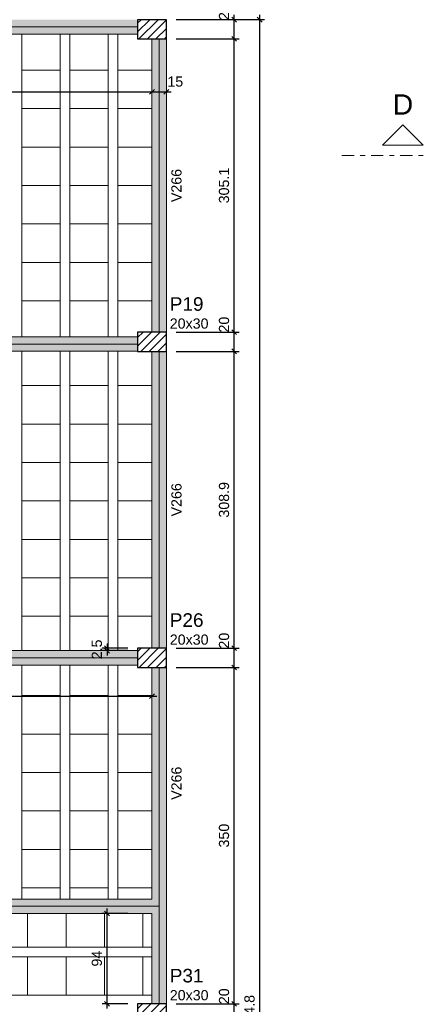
# Model space of a CAD drawing. Header units: millimetres. Extents: x 0 to 119, y 0 to 84.
# Tile 39 of 42: x 77 to 86, y 53 to 73. Entities that reach past the tile are written whole.
import ezdxf

# ---------------------------------------------------------------- set-up
doc = ezdxf.new("R2010")
doc.units = ezdxf.units.MM
doc.header["$MEASUREMENT"] = 0
doc.linetypes.add('DASHDOT', pattern=[2.54, 1.27, -0.635, 0, -0.635])
doc.linetypes.add('NULL', pattern=[0])
doc.layers.get('0').update_dxf_attribs({"lineweight": 18})
for name, color, linetype, lineweight in [('FO-Cortes', 9, 'DASHDOT', 5), ('FO-Cotas', 5, 'Continuous', 5), ('FO-Eixos', 5, 'Continuous', 5), ('FO-Hachura pilar que passa', 19, 'Continuous', 5), ('FO-Hachura viga', 43, 'Continuous', 5), ('FO-Hachuras das lajes', 1, 'Continuous', 20), ('FO-Pilares', 4, 'Continuous', 30), ('FO-Textos das vigas', 7, 'Continuous', 5), ('FO-Textos dos pilares', 7, 'Continuous', 5), ('FO-Vigas', 1, 'Continuous', 20)]:
    doc.layers.add(name, color=color, linetype=linetype, lineweight=lineweight)
doc.styles.add('Arial', font='txt')
doc.dimstyles.new('UM_50.000000', dxfattribs={"dimtxt": 0.18, "dimasz": 0.1, "dimexe": 0.1, "dimexo": 0.2, "dimgap": 0, "dimtad": 1, "dimtih": 1, "dimtoh": 1, "dimdec": 1, "dimlfac": 50, "dimzin": 0, "dimdsep": 46, "dimtxsty": 'Standard', "dimcen": 0.09, "dimdle": 0.1, "dimadec": 1, "dimazin": 2, "dimtfac": 1, "dimtdec": 4, "dimtofl": 0, "dimtmove": 0, "dimatfit": 3, "dimfxl": 1, "dimtolj": 1, "dimarcsym": 0})

# ---------------------------------------------------------------- blocks, each defined once
blk = doc.blocks.new('_Oblique')
at = {"color": 0, "linetype": 'ByBlock', "lineweight": -2}
blk.add_line((-0.5, -0.5), (0.5, 0.5), dxfattribs=at)
blk = doc.blocks.new('*D64')
at = {"layer": 'Defpoints', "color": 0}
for p in [(80.237, 52.869), (81.649, 52.869), (80.237, 52.469)]:
    blk.add_point(p, dxfattribs=at)
at = {"layer": 'FO-Cotas', "color": 0, "lineweight": -2}
for p, q in [((80.437, 52.869), (81.749, 52.869)), ((81.649, 52.369), (81.649, 52.969)), ((80.437, 52.469), (81.749, 52.469))]:
    blk.add_line(p, q, dxfattribs=at)
at = {"layer": 'FO-Cotas', "color": 0, "lineweight": -2, "xscale": 0.1, "yscale": 0.1, "zscale": 0.1}
for p, rotation in [((81.649, 52.869), 90), ((81.649, 52.469), 270)]:
    blk.add_blockref('_Oblique', p, dxfattribs=dict(at, rotation=rotation))
at = {"layer": 'FO-Cotas', "color": 7, "insert": (81.437, 53.026), "char_height": 0.2118, "attachment_point": 5, "rotation": 90, "style": 'Arial'}
blk.add_mtext('\\A1;20', dxfattribs=at)
blk = doc.blocks.new('*D65')
at = {"layer": 'Defpoints', "color": 0}
for p in [(80.237, 59.869), (81.649, 59.869), (80.237, 52.869)]:
    blk.add_point(p, dxfattribs=at)
at = {"layer": 'FO-Cotas', "color": 0, "lineweight": -2}
for p, q in [((80.437, 59.869), (81.749, 59.869)), ((81.649, 52.769), (81.649, 59.969)), ((80.437, 52.869), (81.749, 52.869))]:
    blk.add_line(p, q, dxfattribs=at)
at = {"layer": 'FO-Cotas', "color": 0, "lineweight": -2, "xscale": 0.1, "yscale": 0.1, "zscale": 0.1}
for p, rotation in [((81.649, 59.869), 90), ((81.649, 52.869), 270)]:
    blk.add_blockref('_Oblique', p, dxfattribs=dict(at, rotation=rotation))
at = {"layer": 'FO-Cotas', "color": 7, "insert": (81.437, 56.369), "char_height": 0.2118, "attachment_point": 5, "rotation": 90, "style": 'Arial'}
blk.add_mtext('\\A1;350', dxfattribs=at)
blk = doc.blocks.new('*D66')
at = {"layer": 'Defpoints', "color": 0}
for p in [(80.237, 60.269), (81.649, 60.269), (80.237, 59.869)]:
    blk.add_point(p, dxfattribs=at)
at = {"layer": 'FO-Cotas', "color": 0, "lineweight": -2}
for p, q in [((80.437, 60.269), (81.749, 60.269)), ((81.649, 59.769), (81.649, 60.369)), ((80.437, 59.869), (81.749, 59.869))]:
    blk.add_line(p, q, dxfattribs=at)
at = {"layer": 'FO-Cotas', "color": 0, "lineweight": -2, "xscale": 0.1, "yscale": 0.1, "zscale": 0.1}
for p, rotation in [((81.649, 60.269), 90), ((81.649, 59.869), 270)]:
    blk.add_blockref('_Oblique', p, dxfattribs=dict(at, rotation=rotation))
at = {"layer": 'FO-Cotas', "color": 7, "insert": (81.437, 60.426), "char_height": 0.2118, "attachment_point": 5, "rotation": 90, "style": 'Arial'}
blk.add_mtext('\\A1;20', dxfattribs=at)
blk = doc.blocks.new('*D67')
at = {"layer": 'Defpoints', "color": 0}
for p in [(80.237, 66.446), (81.649, 66.446), (80.237, 60.269)]:
    blk.add_point(p, dxfattribs=at)
at = {"layer": 'FO-Cotas', "color": 0, "lineweight": -2}
for p, q in [((80.437, 66.446), (81.749, 66.446)), ((81.649, 60.169), (81.649, 66.546)), ((80.437, 60.269), (81.749, 60.269))]:
    blk.add_line(p, q, dxfattribs=at)
at = {"layer": 'FO-Cotas', "color": 0, "lineweight": -2, "xscale": 0.1, "yscale": 0.1, "zscale": 0.1}
for p, rotation in [((81.649, 66.446), 90), ((81.649, 60.269), 270)]:
    blk.add_blockref('_Oblique', p, dxfattribs=dict(at, rotation=rotation))
at = {"layer": 'FO-Cotas', "color": 7, "insert": (81.437, 63.357), "char_height": 0.2118, "attachment_point": 5, "rotation": 90, "style": 'Arial'}
blk.add_mtext('\\A1;308.9', dxfattribs=at)
blk = doc.blocks.new('*D68')
at = {"layer": 'Defpoints', "color": 0}
for p in [(80.237, 66.846), (81.649, 66.846), (80.237, 66.446)]:
    blk.add_point(p, dxfattribs=at)
at = {"layer": 'FO-Cotas', "color": 0, "lineweight": -2}
for p, q in [((80.437, 66.846), (81.749, 66.846)), ((81.649, 66.346), (81.649, 66.946)), ((80.437, 66.446), (81.749, 66.446))]:
    blk.add_line(p, q, dxfattribs=at)
at = {"layer": 'FO-Cotas', "color": 0, "lineweight": -2, "xscale": 0.1, "yscale": 0.1, "zscale": 0.1}
for p, rotation in [((81.649, 66.846), 90), ((81.649, 66.446), 270)]:
    blk.add_blockref('_Oblique', p, dxfattribs=dict(at, rotation=rotation))
at = {"layer": 'FO-Cotas', "color": 7, "insert": (81.437, 67.003), "char_height": 0.2118, "attachment_point": 5, "rotation": 90, "style": 'Arial'}
blk.add_mtext('\\A1;20', dxfattribs=at)
blk = doc.blocks.new('*D69')
at = {"layer": 'Defpoints', "color": 0}
for p in [(80.237, 72.949), (81.649, 72.949), (80.237, 66.846)]:
    blk.add_point(p, dxfattribs=at)
at = {"layer": 'FO-Cotas', "color": 0, "lineweight": -2}
for p, q in [((80.437, 72.949), (81.749, 72.949)), ((81.649, 66.746), (81.649, 73.049)), ((80.437, 66.846), (81.749, 66.846))]:
    blk.add_line(p, q, dxfattribs=at)
at = {"layer": 'FO-Cotas', "color": 0, "lineweight": -2, "xscale": 0.1, "yscale": 0.1, "zscale": 0.1}
for p, rotation in [((81.649, 72.949), 90), ((81.649, 66.846), 270)]:
    blk.add_blockref('_Oblique', p, dxfattribs=dict(at, rotation=rotation))
at = {"layer": 'FO-Cotas', "color": 7, "insert": (81.437, 69.897), "char_height": 0.2118, "attachment_point": 5, "rotation": 90, "style": 'Arial'}
blk.add_mtext('\\A1;305.1', dxfattribs=at)
blk = doc.blocks.new('*D70')
at = {"layer": 'Defpoints', "color": 0}
for p in [(80.237, 73.349), (81.649, 73.349), (80.237, 72.949)]:
    blk.add_point(p, dxfattribs=at)
at = {"layer": 'FO-Cotas', "color": 0, "lineweight": -2}
for p, q in [((81.649, 72.849), (81.649, 73.449)), ((80.437, 73.349), (81.749, 73.349)), ((80.437, 72.949), (81.749, 72.949))]:
    blk.add_line(p, q, dxfattribs=at)
at = {"layer": 'FO-Cotas', "color": 0, "lineweight": -2, "xscale": 0.1, "yscale": 0.1, "zscale": 0.1}
for p, rotation in [((81.649, 73.349), 90), ((81.649, 72.949), 270)]:
    blk.add_blockref('_Oblique', p, dxfattribs=dict(at, rotation=rotation))
at = {"layer": 'FO-Cotas', "color": 7, "insert": (81.437, 73.506), "char_height": 0.2118, "attachment_point": 5, "rotation": 90, "style": 'Arial'}
blk.add_mtext('\\A1;20', dxfattribs=at)
blk = doc.blocks.new('*D73')
at = {"layer": 'Defpoints', "color": 0}
for p in [(80.237, 73.349), (82.179, 73.349), (80.237, 31.853)]:
    blk.add_point(p, dxfattribs=at)
at = {"layer": 'FO-Cotas', "color": 0, "lineweight": -2}
for p, q in [((82.179, 31.753), (82.179, 73.449)), ((80.437, 73.349), (82.279, 73.349)), ((80.437, 31.853), (82.279, 31.853))]:
    blk.add_line(p, q, dxfattribs=at)
at = {"layer": 'FO-Cotas', "color": 0, "lineweight": -2, "xscale": 0.1, "yscale": 0.1, "zscale": 0.1}
for p, rotation in [((82.179, 73.349), 90), ((82.179, 31.853), 270)]:
    blk.add_blockref('_Oblique', p, dxfattribs=dict(at, rotation=rotation))
at = {"layer": 'FO-Cotas', "color": 7, "insert": (81.967, 52.601), "char_height": 0.2118, "attachment_point": 5, "rotation": 90, "style": 'Arial'}
blk.add_mtext('\\A1;2074.8', dxfattribs=at)
blk = doc.blocks.new('*D122')
at = {"layer": 'Defpoints', "color": 0}
for p in [(70.317, 59.269), (79.937, 59.269), (79.937, 59.269)]:
    blk.add_point(p, dxfattribs=at)
at = {"layer": 'FO-Cotas', "color": 0, "lineweight": -2}
blk.add_line((70.217, 59.269), (80.037, 59.269), dxfattribs=at)
at = {"layer": 'FO-Cotas', "color": 0, "lineweight": -2, "xscale": 0.1, "yscale": 0.1, "zscale": 0.1, "rotation": 180}
blk.add_blockref('_Oblique', (70.317, 59.269), dxfattribs=at)
at = {"layer": 'FO-Cotas', "color": 0, "lineweight": -2, "xscale": 0.1, "yscale": 0.1, "zscale": 0.1}
blk.add_blockref('_Oblique', (79.937, 59.269), dxfattribs=at)
at = {"layer": 'FO-Cotas', "color": 7, "insert": (75.127, 59.48), "char_height": 0.2118, "attachment_point": 5, "rotation": 0.0057, "style": 'Arial'}
blk.add_mtext('\\A1;481', dxfattribs=at)
blk = doc.blocks.new('*D149')
at = {"layer": 'Defpoints', "color": 0}
for p in [(70.317, 71.849), (79.937, 71.849), (79.937, 71.849)]:
    blk.add_point(p, dxfattribs=at)
at = {"layer": 'FO-Cotas', "color": 0, "lineweight": -2}
blk.add_line((70.217, 71.849), (80.037, 71.849), dxfattribs=at)
at = {"layer": 'FO-Cotas', "color": 0, "lineweight": -2, "xscale": 0.1, "yscale": 0.1, "zscale": 0.1, "rotation": 180}
blk.add_blockref('_Oblique', (70.317, 71.849), dxfattribs=at)
at = {"layer": 'FO-Cotas', "color": 0, "lineweight": -2, "xscale": 0.1, "yscale": 0.1, "zscale": 0.1}
blk.add_blockref('_Oblique', (79.937, 71.849), dxfattribs=at)
at = {"layer": 'FO-Cotas', "color": 7, "insert": (75.127, 72.06), "char_height": 0.2118, "attachment_point": 5, "rotation": 0.0057, "style": 'Arial'}
blk.add_mtext('\\A1;481', dxfattribs=at)
blk = doc.blocks.new('*D150')
at = {"layer": 'Defpoints', "color": 0}
for p in [(79.937, 71.849), (80.237, 71.849), (80.237, 71.849)]:
    blk.add_point(p, dxfattribs=at)
at = {"layer": 'FO-Cotas', "color": 0, "lineweight": -2}
blk.add_line((79.837, 71.849), (80.337, 71.849), dxfattribs=at)
at = {"layer": 'FO-Cotas', "color": 0, "lineweight": -2, "xscale": 0.1, "yscale": 0.1, "zscale": 0.1, "rotation": 180}
blk.add_blockref('_Oblique', (79.937, 71.849), dxfattribs=at)
at = {"layer": 'FO-Cotas', "color": 0, "lineweight": -2, "xscale": 0.1, "yscale": 0.1, "zscale": 0.1}
blk.add_blockref('_Oblique', (80.237, 71.849), dxfattribs=at)
at = {"layer": 'FO-Cotas', "color": 7, "insert": (80.422, 72.06), "char_height": 0.2118, "attachment_point": 5, "rotation": 0.0057, "style": 'Arial'}
blk.add_mtext('\\A1;15', dxfattribs=at)
blk = doc.blocks.new('*D257')
at = {"layer": 'Defpoints', "color": 0}
for p in [(79.637, 60.269), (79.002, 60.219), (79.637, 60.219)]:
    blk.add_point(p, dxfattribs=at)
at = {"layer": 'FO-Cotas', "color": 0, "lineweight": -2}
for p, q in [((79.437, 60.269), (78.902, 60.269)), ((79.002, 60.369), (79.002, 60.119)), ((79.437, 60.219), (78.902, 60.219))]:
    blk.add_line(p, q, dxfattribs=at)
at = {"layer": 'FO-Cotas', "color": 0, "lineweight": -2, "xscale": 0.1, "yscale": 0.1, "zscale": 0.1}
for p, rotation in [((79.002, 60.269), 90), ((79.002, 60.219), 270)]:
    blk.add_blockref('_Oblique', p, dxfattribs=dict(at, rotation=rotation))
at = {"layer": 'FO-Cotas', "color": 7, "insert": (78.79, 60.244), "char_height": 0.2118, "attachment_point": 5, "rotation": 90, "style": 'Arial'}
blk.add_mtext('\\A1;2.5', dxfattribs=at)
blk = doc.blocks.new('*D260')
at = {"layer": 'Defpoints', "color": 0}
for p in [(79.002, 54.749), (79.637, 54.749), (79.637, 52.869)]:
    blk.add_point(p, dxfattribs=at)
at = {"layer": 'FO-Cotas', "color": 0, "lineweight": -2}
for p, q in [((79.437, 54.749), (78.902, 54.749)), ((79.002, 52.769), (79.002, 54.849)), ((79.437, 52.869), (78.902, 52.869))]:
    blk.add_line(p, q, dxfattribs=at)
at = {"layer": 'FO-Cotas', "color": 0, "lineweight": -2, "xscale": 0.1, "yscale": 0.1, "zscale": 0.1}
for p, rotation in [((79.002, 54.749), 90), ((79.002, 52.869), 270)]:
    blk.add_blockref('_Oblique', p, dxfattribs=dict(at, rotation=rotation))
at = {"layer": 'FO-Cotas', "color": 7, "insert": (78.79, 53.809), "char_height": 0.2118, "attachment_point": 5, "rotation": 90, "style": 'Arial'}
blk.add_mtext('\\A1;94', dxfattribs=at)

msp = doc.modelspace()

# ---------------------------------------------------------------- hatches: boundary and pattern name
at = {"layer": 'FO-Hachura pilar que passa', "linetype": 'Continuous'}
h = msp.add_hatch(dxfattribs=at)
h.set_pattern_fill('ANSI31', color=19, style=0)
h.paths.add_polyline_path([(80.2372, 72.9485), (80.2372, 73.1485), (80.2372, 73.3485), (79.9372, 73.3485), (79.6372, 73.3485), (79.6372, 73.1485), (79.6372, 72.9485), (79.9372, 72.9485)])
h = msp.add_hatch(dxfattribs=at)
h.set_pattern_fill('ANSI31', color=19, style=0)
h.paths.add_polyline_path([(79.6368, 66.8457), (79.6368, 66.6457), (79.6368, 66.4457), (79.9368, 66.4457), (80.2368, 66.4457), (80.2368, 66.6457), (80.2368, 66.8457), (79.9368, 66.8457)])
h = msp.add_hatch(dxfattribs=at)
h.set_pattern_fill('ANSI31', color=19, style=0)
h.paths.add_polyline_path([(79.6372, 60.2685), (79.6372, 60.0685), (79.6372, 59.8685), (79.9372, 59.8685), (80.2372, 59.8685), (80.2372, 60.0685), (80.2372, 60.2685), (79.9372, 60.2685)])
h = msp.add_hatch(dxfattribs=at)
h.set_pattern_fill('ANSI31', color=19, style=0)
h.paths.add_polyline_path([(79.6372, 52.8685), (79.6372, 52.6685), (79.6372, 52.4685), (79.9372, 52.4685), (80.2372, 52.4685), (80.2372, 52.6685), (80.2372, 52.8685), (79.9372, 52.8685)])
at = {"layer": 'FO-Hachura viga', "linetype": 'Continuous'}
for points in [[(79.6372, 73.3483), (79.6372, 73.3483), (70.3166, 73.3483), (70.3166, 73.0483), (79.6372, 73.0483), (79.6372, 73.3483)], [(80.237, 72.9483), (80.237, 72.9483), (79.9368, 72.9483), (79.9368, 66.8457), (80.237, 66.8457), (80.237, 72.9483)], [(74.517, 66.4471), (74.517, 66.4471), (79.6366, 66.4471), (79.6366, 66.7471), (74.517, 66.7471), (74.517, 66.4471)], [(80.237, 66.4457), (80.237, 66.4457), (79.937, 66.4457), (79.937, 60.2683), (80.237, 60.2683), (80.237, 66.4457)], [(74.517, 59.9183), (74.517, 59.9183), (79.6372, 59.9183), (79.6372, 60.2183), (74.517, 60.2183), (74.517, 59.9183)], [(80.237, 59.8683), (80.237, 59.8683), (79.937, 59.8683), (79.937, 55.0483), (80.087, 54.8983), (80.237, 54.8983), (80.237, 59.8683)], [(74.517, 54.7483), (74.517, 54.7483), (79.937, 54.7483), (80.087, 54.8983), (79.937, 55.0483), (74.517, 55.0483), (74.517, 54.7483)], [(80.237, 54.8983), (80.237, 54.8983), (80.087, 54.8983), (79.937, 54.7483), (79.937, 52.8685), (80.237, 52.8685), (80.237, 54.8983)]]:
    msp.add_hatch(color=43, dxfattribs=at).paths.add_polyline_path(points)

# ---------------------------------------------------------------- linework, layer by layer
at = {"layer": 'FO-Cortes', "ltscale": 0.2}
msp.add_line((83.8897, 70.5251), (85.5841, 70.5251), dxfattribs=at)
at = {"layer": 'FO-Cortes', "linetype": 'Continuous', "ltscale": 0.2}
msp.add_lwpolyline([(85.5841, 70.7369), (84.7369, 70.7369), (85.1605, 71.1605), (85.5841, 70.7369)], close=True, dxfattribs=at)
at = {"layer": 'FO-Eixos'}
for p, q in [((70.3166, 73.1985), (79.6372, 73.1985)), ((80.087, 66.8457), (80.087, 72.9485)), ((74.267, 66.5971), (79.6368, 66.5971)), ((80.087, 60.2685), (80.087, 66.4457)), ((74.267, 60.0685), (79.6372, 60.0685)), ((80.087, 54.8985), (80.087, 59.8685)), ((74.267, 54.8985), (80.087, 54.8985)), ((80.087, 52.8685), (80.087, 54.8985))]:
    msp.add_line(p, q, dxfattribs=at)
for points in [[(77.227, 73.0485), (77.227, 72.2975), (78.027, 72.2975), (78.027, 73.0485)], [(78.227, 73.0485), (78.227, 72.2975), (79.027, 72.2975), (79.027, 73.0485)], [(79.227, 73.0485), (79.227, 72.2975), (79.937, 72.2975)], [(79.937, 72.2975), (79.227, 72.2975), (79.227, 71.4975), (79.937, 71.4975)], [(79.937, 71.4975), (79.227, 71.4975), (79.227, 70.6975), (79.937, 70.6975)], [(79.937, 70.6975), (79.227, 70.6975), (79.227, 69.8975), (79.937, 69.8975)], [(79.937, 69.8975), (79.227, 69.8975), (79.227, 69.0975), (79.937, 69.0975)], [(79.937, 69.0975), (79.227, 69.0975), (79.227, 68.2975), (79.937, 68.2975)], [(79.937, 68.2975), (79.227, 68.2975), (79.227, 67.4975), (79.937, 67.4975)], [(78.027, 66.7475), (78.027, 67.4975), (77.227, 67.4975), (77.227, 66.7475)], [(79.027, 66.7475), (79.027, 67.4975), (78.227, 67.4975), (78.227, 66.7475)], [(79.937, 67.4975), (79.227, 67.4975), (79.227, 66.7475)], [(77.227, 66.4465), (77.227, 65.7325), (78.027, 65.7325), (78.027, 66.4465)], [(78.227, 66.4465), (78.227, 65.7325), (79.027, 65.7325), (79.027, 66.4455)], [(79.227, 66.4455), (79.227, 65.7325), (79.937, 65.7325)], [(79.937, 65.7325), (79.227, 65.7325), (79.227, 64.9325), (79.937, 64.9325)], [(79.937, 64.9325), (79.227, 64.9325), (79.227, 64.1325), (79.937, 64.1325)], [(79.937, 64.1325), (79.227, 64.1325), (79.227, 63.3325), (79.937, 63.3325)], [(79.937, 63.3325), (79.227, 63.3325), (79.227, 62.5325), (79.937, 62.5325)], [(79.937, 62.5325), (79.227, 62.5325), (79.227, 61.7325), (79.937, 61.7325)], [(79.937, 61.7325), (79.227, 61.7325), (79.227, 60.9325), (79.937, 60.9325)], [(78.027, 60.2185), (78.027, 60.9325), (77.227, 60.9325), (77.227, 60.2185)], [(79.027, 60.2185), (79.027, 60.9325), (78.227, 60.9325), (78.227, 60.2185)], [(79.937, 60.9325), (79.227, 60.9325), (79.227, 60.2185)], [(77.227, 59.9185), (77.227, 59.2835), (78.027, 59.2835), (78.027, 59.9185)], [(78.227, 59.9185), (78.227, 59.2835), (79.027, 59.2835), (79.027, 59.9185)], [(79.227, 59.9185), (79.227, 59.2835), (79.937, 59.2835)], [(79.937, 59.2835), (79.227, 59.2835), (79.227, 58.4835), (79.937, 58.4835)], [(79.937, 58.4835), (79.227, 58.4835), (79.227, 57.6835), (79.937, 57.6835)], [(79.937, 57.6835), (79.227, 57.6835), (79.227, 56.8835), (79.937, 56.8835)], [(79.937, 56.8835), (79.227, 56.8835), (79.227, 56.0835), (79.937, 56.0835)], [(79.937, 56.0835), (79.227, 56.0835), (79.227, 55.2835), (79.937, 55.2835)], [(76.549, 54.7485), (76.549, 54.0485), (77.349, 54.0485), (77.349, 54.7485)], [(77.349, 54.7485), (77.349, 54.0485), (78.148, 54.0485), (78.148, 54.7485)], [(78.148, 54.7485), (78.148, 54.0485), (78.948, 54.0485), (78.948, 54.7485)], [(78.948, 54.7485), (78.948, 54.0485), (79.748, 54.0485), (79.748, 54.7485)]]:
    msp.add_lwpolyline(points, dxfattribs=at)
for points in [[(78.027, 71.4975), (78.027, 72.2975), (77.227, 72.2975), (77.227, 71.4975), (78.027, 71.4975)], [(79.027, 71.4975), (79.027, 72.2975), (78.227, 72.2975), (78.227, 71.4975), (79.027, 71.4975)], [(78.027, 70.6975), (78.027, 71.4975), (77.227, 71.4975), (77.227, 70.6975), (78.027, 70.6975)], [(79.027, 70.6975), (79.027, 71.4975), (78.227, 71.4975), (78.227, 70.6975), (79.027, 70.6975)], [(78.027, 69.8975), (78.027, 70.6975), (77.227, 70.6975), (77.227, 69.8975), (78.027, 69.8975)], [(79.027, 69.8975), (79.027, 70.6975), (78.227, 70.6975), (78.227, 69.8975), (79.027, 69.8975)], [(78.027, 69.0975), (78.027, 69.8975), (77.227, 69.8975), (77.227, 69.0975), (78.027, 69.0975)], [(79.027, 69.0975), (79.027, 69.8975), (78.227, 69.8975), (78.227, 69.0975), (79.027, 69.0975)], [(78.027, 68.2975), (78.027, 69.0975), (77.227, 69.0975), (77.227, 68.2975), (78.027, 68.2975)], [(79.027, 68.2975), (79.027, 69.0975), (78.227, 69.0975), (78.227, 68.2975), (79.027, 68.2975)], [(78.027, 67.4975), (78.027, 68.2975), (77.227, 68.2975), (77.227, 67.4975), (78.027, 67.4975)], [(79.027, 67.4975), (79.027, 68.2975), (78.227, 68.2975), (78.227, 67.4975), (79.027, 67.4975)], [(78.027, 64.9325), (78.027, 65.7325), (77.227, 65.7325), (77.227, 64.9325), (78.027, 64.9325)], [(79.027, 64.9325), (79.027, 65.7325), (78.227, 65.7325), (78.227, 64.9325), (79.027, 64.9325)], [(78.027, 64.1325), (78.027, 64.9325), (77.227, 64.9325), (77.227, 64.1325), (78.027, 64.1325)], [(79.027, 64.1325), (79.027, 64.9325), (78.227, 64.9325), (78.227, 64.1325), (79.027, 64.1325)], [(78.027, 63.3325), (78.027, 64.1325), (77.227, 64.1325), (77.227, 63.3325), (78.027, 63.3325)], [(79.027, 63.3325), (79.027, 64.1325), (78.227, 64.1325), (78.227, 63.3325), (79.027, 63.3325)], [(78.027, 62.5325), (78.027, 63.3325), (77.227, 63.3325), (77.227, 62.5325), (78.027, 62.5325)], [(79.027, 62.5325), (79.027, 63.3325), (78.227, 63.3325), (78.227, 62.5325), (79.027, 62.5325)], [(78.027, 61.7325), (78.027, 62.5325), (77.227, 62.5325), (77.227, 61.7325), (78.027, 61.7325)], [(79.027, 61.7325), (79.027, 62.5325), (78.227, 62.5325), (78.227, 61.7325), (79.027, 61.7325)], [(78.027, 60.9325), (78.027, 61.7325), (77.227, 61.7325), (77.227, 60.9325), (78.027, 60.9325)], [(79.027, 60.9325), (79.027, 61.7325), (78.227, 61.7325), (78.227, 60.9325), (79.027, 60.9325)], [(78.027, 58.4835), (78.027, 59.2835), (77.227, 59.2835), (77.227, 58.4835), (78.027, 58.4835)], [(79.027, 58.4835), (79.027, 59.2835), (78.227, 59.2835), (78.227, 58.4835), (79.027, 58.4835)], [(78.027, 57.6835), (78.027, 58.4835), (77.227, 58.4835), (77.227, 57.6835), (78.027, 57.6835)], [(79.027, 57.6835), (79.027, 58.4835), (78.227, 58.4835), (78.227, 57.6835), (79.027, 57.6835)], [(78.027, 56.8835), (78.027, 57.6835), (77.227, 57.6835), (77.227, 56.8835), (78.027, 56.8835)], [(79.027, 56.8835), (79.027, 57.6835), (78.227, 57.6835), (78.227, 56.8835), (79.027, 56.8835)], [(78.027, 56.0835), (78.027, 56.8835), (77.227, 56.8835), (77.227, 56.0835), (78.027, 56.0835)], [(79.027, 56.0835), (79.027, 56.8835), (78.227, 56.8835), (78.227, 56.0835), (79.027, 56.0835)], [(78.027, 55.2835), (78.027, 56.0835), (77.227, 56.0835), (77.227, 55.2835), (78.027, 55.2835)], [(79.027, 55.2835), (79.027, 56.0835), (78.227, 56.0835), (78.227, 55.2835), (79.027, 55.2835)], [(76.549, 53.0485), (77.349, 53.0485), (77.349, 53.8485), (76.549, 53.8485), (76.549, 53.0485)], [(77.349, 53.0485), (78.148, 53.0485), (78.148, 53.8485), (77.349, 53.8485), (77.349, 53.0485)], [(78.148, 53.0485), (78.948, 53.0485), (78.948, 53.8485), (78.148, 53.8485), (78.148, 53.0485)], [(78.948, 53.0485), (79.748, 53.0485), (79.748, 53.8485), (78.948, 53.8485), (78.948, 53.0485)]]:
    msp.add_lwpolyline(points, close=True, dxfattribs=at)
at = {"layer": 'FO-Hachuras das lajes'}
for p, q in [((77.227, 72.9485), (77.227, 73.0485)), ((77.227, 66.8455), (77.227, 72.9485)), ((78.027, 72.9485), (78.027, 73.0485)), ((78.027, 66.8455), (78.027, 72.9485)), ((78.227, 72.9485), (78.227, 73.0485)), ((78.227, 66.8455), (78.227, 72.9485)), ((79.027, 72.9485), (79.027, 73.0485)), ((79.027, 66.8455), (79.027, 72.9485)), ((79.227, 72.9485), (79.227, 73.0485)), ((79.227, 66.8455), (79.227, 72.9485)), ((77.227, 66.7475), (77.227, 66.8455)), ((78.027, 66.7475), (78.027, 66.8455)), ((78.227, 66.7475), (78.227, 66.8455)), ((79.027, 66.7475), (79.027, 66.8455)), ((79.227, 66.7475), (79.227, 66.8455)), ((77.227, 66.4465), (77.227, 66.4475)), ((77.227, 66.4455), (77.227, 66.4465)), ((77.227, 60.2685), (77.227, 66.4455)), ((78.027, 66.4465), (78.027, 66.4475)), ((78.027, 66.4455), (78.027, 66.4465)), ((78.027, 60.2685), (78.027, 66.4455)), ((78.227, 66.4465), (78.227, 66.4475)), ((78.227, 66.4455), (78.227, 66.4465)), ((78.227, 60.2685), (78.227, 66.4455)), ((79.027, 66.4455), (79.027, 66.4475)), ((79.027, 60.2685), (79.027, 66.4455)), ((79.227, 66.4455), (79.227, 66.4475)), ((79.227, 60.2685), (79.227, 66.4455)), ((77.227, 60.2185), (77.227, 60.2685)), ((78.027, 60.2185), (78.027, 60.2685)), ((78.227, 60.2185), (78.227, 60.2685)), ((79.027, 60.2185), (79.027, 60.2685)), ((79.227, 60.2185), (79.227, 60.2685)), ((77.227, 59.8685), (77.227, 59.9185)), ((77.227, 55.0485), (77.227, 59.8685)), ((78.027, 59.8685), (78.027, 59.9185)), ((78.027, 55.0485), (78.027, 59.8685)), ((78.227, 59.8685), (78.227, 59.9185)), ((78.227, 55.0485), (78.227, 59.8685)), ((79.027, 59.8685), (79.027, 59.9185)), ((79.027, 55.0485), (79.027, 59.8685)), ((79.227, 59.8685), (79.227, 59.9185)), ((79.227, 55.0485), (79.227, 59.8685)), ((72.96, 54.0485), (79.637, 54.0485)), ((79.637, 54.0485), (79.937, 54.0485)), ((72.96, 53.8485), (79.637, 53.8485)), ((79.637, 53.8485), (79.937, 53.8485)), ((72.96, 53.0485), (79.637, 53.0485)), ((79.637, 53.0485), (79.937, 53.0485))]:
    msp.add_line(p, q, dxfattribs=at)
at = {"layer": 'FO-Pilares'}
for points in [[(80.2372, 72.9485), (80.2372, 73.1485), (80.2372, 73.3485), (79.9372, 73.3485), (79.6372, 73.3485), (79.6372, 73.1485), (79.6372, 72.9485), (79.9372, 72.9485), (80.2372, 72.9485)], [(79.6368, 66.8457), (79.6368, 66.6457), (79.6368, 66.4457), (79.9368, 66.4457), (80.2368, 66.4457), (80.2368, 66.6457), (80.2368, 66.8457), (79.9368, 66.8457), (79.6368, 66.8457)], [(79.6372, 60.2685), (79.6372, 60.0685), (79.6372, 59.8685), (79.9372, 59.8685), (80.2372, 59.8685), (80.2372, 60.0685), (80.2372, 60.2685), (79.9372, 60.2685), (79.6372, 60.2685)], [(79.6372, 52.8685), (79.6372, 52.6685), (79.6372, 52.4685), (79.9372, 52.4685), (80.2372, 52.4685), (80.2372, 52.6685), (80.2372, 52.8685), (79.9372, 52.8685), (79.6372, 52.8685)]]:
    msp.add_lwpolyline(points, close=True, dxfattribs=at)
at = {"layer": 'FO-Vigas'}
for p, q in [((70.3166, 73.0485), (79.6372, 73.0485)), ((79.937, 66.8457), (79.937, 72.9485)), ((80.237, 66.8457), (80.237, 72.9485)), ((74.267, 66.7471), (79.6368, 66.7471)), ((74.267, 66.4471), (79.6368, 66.4471)), ((79.937, 60.2685), (79.937, 66.4457)), ((80.237, 60.2685), (80.237, 66.4457)), ((74.267, 60.2185), (79.6372, 60.2185)), ((74.267, 59.9185), (79.6372, 59.9185)), ((79.937, 55.0485), (79.937, 59.8685)), ((80.237, 54.8985), (80.237, 59.8685)), ((74.267, 55.0485), (79.937, 55.0485)), ((74.267, 54.7485), (79.937, 54.7485)), ((79.937, 52.8685), (79.937, 54.7485)), ((80.237, 52.8685), (80.237, 54.8985))]:
    msp.add_line(p, q, dxfattribs=at)

# ---------------------------------------------------------------- texts
at = {"layer": 'FO-Cortes', "linetype": 'NULL', "ltscale": 0.2, "insert": (85.16, 71.3723), "char_height": 0.4236, "width": 0.837715, "attachment_point": 8, "line_spacing_factor": 0.798, "style": 'Arial'}
msp.add_mtext('D', dxfattribs=at)
at = {"layer": 'FO-Textos das vigas', "linetype": 'NULL', "char_height": 0.2118, "width": 1.354561, "attachment_point": 8, "rotation": 90.00021, "line_spacing_factor": 0.798, "style": 'Arial'}
for insert in [(80.5551, 69.8975), (80.5551, 63.3575), (80.5551, 57.4585)]:
    msp.add_mtext('V266', dxfattribs=dict(at, insert=insert))
at = {"layer": 'FO-Textos dos pilares', "linetype": 'NULL', "attachment_point": 7, "line_spacing_factor": 0.798, "style": 'Arial'}
for s, insert, char_height, width in [('P19', (80.307, 67.2867), 0.2824, 1.387852), ('20x30', (80.307, 66.9164), 0.2118, 1.580273), ('P26', (80.308, 60.7097), 0.2824, 1.387852), ('20x30', (80.308, 60.3394), 0.2118, 1.580273), ('P31', (80.308, 53.3097), 0.2824, 1.387852), ('20x30', (80.308, 52.9394), 0.2118, 1.580273)]:
    msp.add_mtext(s, dxfattribs=dict(at, insert=insert, char_height=char_height, width=width))

# ---------------------------------------------------------------- dimensions: what is measured, and where the dimension line sits
at = {"layer": 'FO-Cotas'}
for base, p1, p2, picture, middle in [((81.6492, 73.3485), (80.2372, 72.9485), (80.2372, 73.3485), '*D70', (81.4374, 73.5058)), ((82.1787, 73.3485), (80.2372, 31.8533), (80.2372, 73.3485), '*D73', (81.9669, 52.6009)), ((81.6492, 72.9485), (80.2368, 66.8457), (80.2372, 72.9485), '*D69', (81.4374, 69.8971)), ((81.6492, 66.8457), (80.2368, 66.4457), (80.2368, 66.8457), '*D68', (81.4374, 67.003)), ((81.6492, 66.4457), (80.2372, 60.2685), (80.2368, 66.4457), '*D67', (81.4374, 63.3571)), ((81.6492, 60.2685), (80.2372, 59.8685), (80.2372, 60.2685), '*D66', (81.4374, 60.4258)), ((79.0018, 60.2185), (79.6372, 60.2685), (79.6372, 60.2185), '*D257', (78.79, 60.2435)), ((81.6492, 59.8685), (80.2372, 52.8685), (80.2372, 59.8685), '*D65', (81.4374, 56.3685)), ((79.0018, 54.7485), (79.6372, 52.8685), (79.6372, 54.7485), '*D260', (78.79, 53.8085)), ((81.6492, 52.8685), (80.2372, 52.4685), (80.2372, 52.8685), '*D64', (81.4374, 53.0258))]:
    dim = msp.add_linear_dim(base=base, p1=p1, p2=p2, angle=90, dimstyle='UM_50.000000', override={"dimtxt": 0.2118, "dimasz": 0.1, "dimexe": 0.1, "dimexo": 0.2, "dimtad": 1, "dimtih": 0, "dimtoh": 0, "dimdec": 1, "dimlfac": 50, "dimzin": 8, "dimtxsty": 'Arial', "dimblk": 'Oblique', "dimblk1": 'Oblique', "dimblk2": 'Oblique', "dimsah": 1, "dimdle": 0.1, "dimse1": 0, "dimse2": 0, "dimclrt": 7, "dimadec": 1, "dimazin": 3, "dimtmove": 2, "dimldrblk": 'Oblique'}, dxfattribs=at)
    dim.commit()
    dim.dimension.update_dxf_attribs({"geometry": picture, "text_midpoint": middle, "dimtype": 160, "text_rotation": 90})
for base, p1, p2, picture, middle in [((79.937, 71.8485), (70.3166, 71.8485), (79.937, 71.8485), '*D149', (75.1268, 72.0603)), ((80.237, 71.8485), (79.937, 71.8485), (80.237, 71.8485), '*D150', (80.4223, 72.0603)), ((79.937, 59.2685), (70.3166, 59.2685), (79.937, 59.2685), '*D122', (75.1268, 59.4803))]:
    dim = msp.add_linear_dim(base=base, p1=p1, p2=p2, dimstyle='UM_50.000000', override={"dimtxt": 0.2118, "dimasz": 0.1, "dimexe": 0.1, "dimexo": 0.2, "dimtad": 1, "dimtih": 0, "dimtoh": 0, "dimdec": 1, "dimlfac": 50, "dimzin": 8, "dimtxsty": 'Arial', "dimblk": 'Oblique', "dimblk1": 'Oblique', "dimblk2": 'Oblique', "dimsah": 1, "dimdle": 0.1, "dimse1": 1, "dimse2": 1, "dimclrt": 7, "dimadec": 1, "dimazin": 3, "dimtmove": 2, "dimldrblk": 'Oblique'}, dxfattribs=at)
    dim.commit()
    dim.dimension.update_dxf_attribs({"geometry": picture, "text_midpoint": middle, "dimtype": 160, "text_rotation": 0.00573})

doc.saveas('drawing.dxf')
